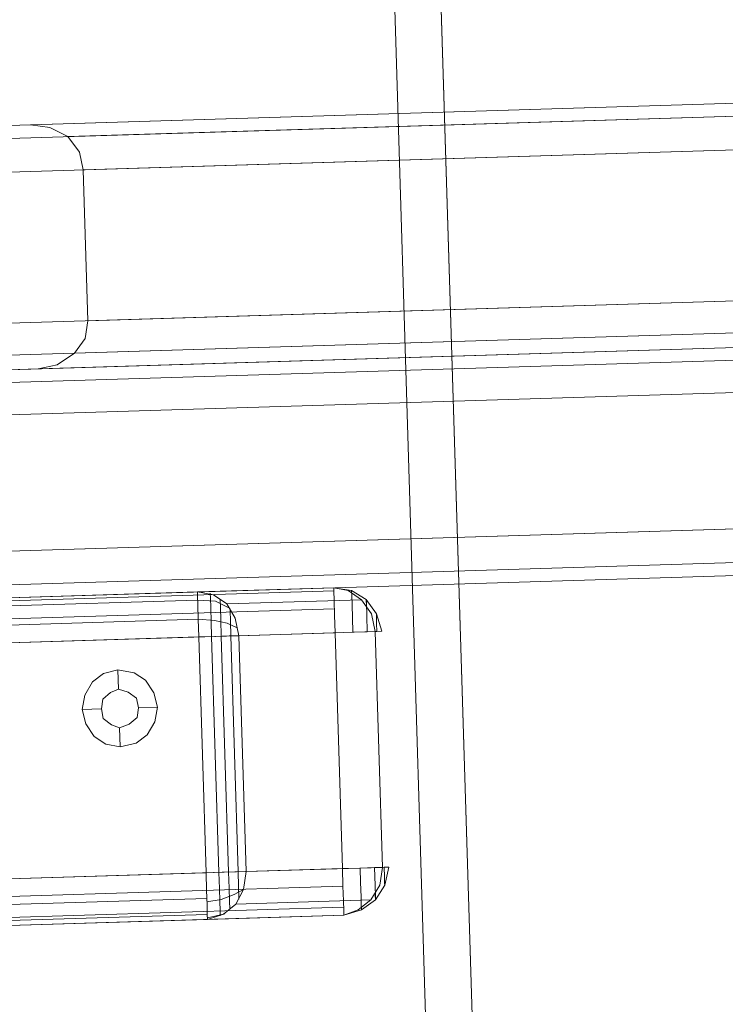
# Model space of a CAD drawing. Extents: x 147111805 to 147230536, y 410950310 to 411028142.
# Tile 8 of 85: x 147160980 to 147161073, y 410974387 to 410974517. Entities that reach past the tile are written whole.
import ezdxf

# ---------------------------------------------------------------- set-up
doc = ezdxf.new("R2010")
doc.units = 0
doc.header["$LTSCALE"] = 100
doc.layers.add('T--A9041--_VERHARDINGEN_Tegels', color=9, linetype='Continuous', transparency=0.3)
doc.layers.add('T--L9071--_TERREINMEUBILAIR_Stoelen', color=1, linetype='Continuous')

# ---------------------------------------------------------------- blocks, each defined once
blk = doc.blocks.new('Picknicktafel 180x160cm')
at = {"layer": 'T--L9071--_TERREINMEUBILAIR_Stoelen', "lineweight": 0}
for p, q in [((198.64, 0), (198.64, 1589.12)), ((216.58, 0), (216.58, 1589.12)), ((194.21, 1588.06), (194.21, 1.06)), ((220.8, 1588.06), (220.8, 1.06)), ((192.52, 3.59), (192.52, 1585.53)), ((222.49, 3.59), (222.49, 1585.53)), ((149.45, 1311.32), (149.45, 1578.77)), ((149.45, 1578.77), (149.45, 1311.32)), ((150.51, 1578.77), (150.51, 1311.32)), ((153.25, 1578.77), (153.25, 1311.32)), ((155.58, 1311.32), (155.58, 1578.77)), ((186.61, 1578.77), (186.61, 1311.32)), ((186.61, 1578.77), (186.61, 1311.32)), ((189.77, 1578.77), (189.77, 1311.32)), ((192.1, 1578.77), (192.1, 1311.32)), ((192.52, 1311.32), (192.52, 1578.77)), ((149.45, 1329.26), (149.45, 1560.83)), ((150.09, 1560.83), (150.09, 1329.26)), ((152.2, 1560.83), (152.2, 1329.26)), ((155.58, 1329.26), (155.58, 1560.83)), ((155.58, 1560.83), (155.58, 1329.26)), ((186.61, 1329.26), (186.61, 1560.83)), ((188.93, 1560.83), (188.93, 1329.26)), ((191.46, 1560.83), (191.46, 1329.26)), ((192.52, 1329.26), (192.52, 1560.83)), ((192.52, 1560.83), (192.52, 1329.26)), ((192.52, 1540.57), (192.52, 48.55)), ((222.49, 1540.57), (222.49, 48.55)), ((194.21, 1538.03), (194.21, 51.08)), ((220.8, 1538.03), (220.8, 51.08)), ((198.64, 52.14), (198.64, 1537.19)), ((216.58, 1537.19), (216.58, 52.14)), ((228.61, 1452.33), (228.61, 1066.24)), ((248.46, 1066.24), (248.46, 1452.33)), ((224.39, 1450.22), (224.39, 1064.34)), ((252.89, 1450.22), (252.89, 1064.34)), ((222.49, 1445.36), (222.49, 1349.31)), ((222.49, 1059.48), (222.49, 1445.36)), ((254.58, 1349.31), (254.58, 1445.36)), ((254.58, 1445.36), (254.58, 1059.48)), ((222.49, 1349.31), (222.92, 1346.78)), ((222.49, 1349.31), (222.49, 963.43)), ((254.16, 1346.78), (254.58, 1349.31)), ((254.58, 963.43), (254.58, 1349.31)), ((254.58, 1349.31), (254.58, 1349.31)), ((222.92, 1346.78), (224.39, 1344.46)), ((252.89, 1344.46), (254.16, 1346.78)), ((175.63, 1344.46), (173.94, 1343.4)), ((177.53, 1344.88), (175.63, 1344.46)), ((179.43, 1344.46), (177.53, 1344.88)), ((177.53, 1344.88), (177.53, 1342.35)), ((181.12, 1343.4), (179.43, 1344.46)), ((224.39, 1344.46), (226.29, 1342.98)), ((224.39, 1344.46), (224.39, 958.58)), ((250.78, 1342.98), (252.89, 1344.46)), ((252.89, 1344.46), (252.89, 958.58)), ((173.94, 1343.4), (172.89, 1341.93)), ((182.17, 1341.93), (181.12, 1343.4)), ((226.29, 1342.98), (228.61, 1342.56)), ((228.61, 1342.56), (248.46, 1342.56)), ((228.61, 956.47), (228.61, 1342.56)), ((228.61, 1342.56), (228.61, 1342.56)), ((248.46, 1342.56), (250.78, 1342.98)), ((248.46, 1342.56), (248.46, 956.47)), ((172.89, 1341.93), (172.46, 1340.03)), ((175.42, 1341.08), (176.26, 1342.14)), ((176.26, 1342.14), (175.42, 1341.08)), ((176.26, 1342.14), (177.53, 1342.35)), ((177.53, 1342.35), (176.26, 1342.14)), ((177.53, 1342.35), (178.8, 1342.14)), ((178.8, 1342.14), (177.53, 1342.35)), ((178.8, 1342.14), (179.64, 1341.08)), ((179.64, 1341.08), (178.8, 1342.14)), ((182.6, 1340.03), (182.17, 1341.93)), ((172.46, 1340.03), (172.89, 1337.91)), ((172.46, 1340.03), (175, 1340.03)), ((175, 1340.03), (175.42, 1341.08)), ((175.42, 1341.08), (175, 1340.03)), ((175.42, 1338.76), (175, 1340.03)), ((175, 1340.03), (175, 1340.03)), ((175, 1340.03), (175.42, 1338.76)), ((179.64, 1341.08), (180.06, 1340.03)), ((180.06, 1340.03), (179.64, 1341.08)), ((180.06, 1340.03), (179.64, 1338.76)), ((179.64, 1338.76), (180.06, 1340.03)), ((180.06, 1340.03), (180.06, 1340.03)), ((182.6, 1340.03), (180.06, 1340.03)), ((182.17, 1337.91), (182.6, 1340.03)), ((182.6, 1340.03), (182.6, 1340.03)), ((176.26, 1337.7), (175.42, 1338.76)), ((175.42, 1338.76), (176.26, 1337.7)), ((179.64, 1338.76), (178.8, 1337.7)), ((178.8, 1337.7), (179.64, 1338.76)), ((172.89, 1337.91), (173.94, 1336.44)), ((177.53, 1337.49), (176.26, 1337.7)), ((176.26, 1337.7), (177.53, 1337.49)), ((178.8, 1337.7), (177.53, 1337.49)), ((177.53, 1337.49), (178.8, 1337.7)), ((177.53, 1334.96), (177.53, 1337.49)), ((181.12, 1336.44), (182.17, 1337.91)), ((173.94, 1336.44), (175.63, 1335.38)), ((179.43, 1335.38), (181.12, 1336.44)), ((175.63, 1335.38), (177.53, 1334.96)), ((177.53, 1334.96), (179.43, 1335.38)), ((149.45, 1329.26), (150.09, 1327.15)), ((149.45, 1329.26), (150.09, 1329.26)), ((149.45, 1311.32), (149.45, 1329.26)), ((149.67, 1329.26), (150.09, 1326.94)), ((150.09, 1329.26), (151.35, 1329.26)), ((151.35, 1329.26), (153.25, 1329.26)), ((151.78, 1329.26), (151.99, 1327.36)), ((153.25, 1329.26), (155.58, 1329.26)), ((155.58, 1327.15), (155.58, 1329.26)), ((155.58, 1329.26), (186.61, 1329.26)), ((186.61, 1329.26), (188.93, 1329.26)), ((186.61, 1329.26), (186.61, 1327.15)), ((188.93, 1329.26), (188.72, 1327.15)), ((188.93, 1329.26), (190.83, 1329.26)), ((190.83, 1329.26), (192.1, 1329.26)), ((191.46, 1329.26), (191.25, 1326.94)), ((192.1, 1329.26), (192.52, 1329.26)), ((192.1, 1327.15), (192.52, 1329.26)), ((192.52, 1329.26), (192.52, 1311.32)), ((149.88, 1327.57), (150.51, 1327.57)), ((150.09, 1327.15), (151.35, 1325.46)), ((150.51, 1327.57), (151.78, 1327.57)), ((151.78, 1327.57), (153.47, 1327.57)), ((151.99, 1327.36), (152.62, 1325.67)), ((153.47, 1327.57), (155.58, 1327.57)), ((186.61, 1327.57), (155.58, 1327.57)), ((155.58, 1325.25), (155.58, 1327.15)), ((186.61, 1327.57), (188.51, 1327.57)), ((186.61, 1327.15), (186.61, 1325.25)), ((188.72, 1327.15), (188.3, 1325.46)), ((188.51, 1327.57), (190.41, 1327.57)), ((191.25, 1326.94), (190.2, 1325.04)), ((190.41, 1327.57), (191.67, 1327.57)), ((190.83, 1325.46), (192.1, 1327.15)), ((191.67, 1327.57), (192.31, 1327.57)), ((150.72, 1326.3), (151.78, 1326.3)), ((151.78, 1326.3), (153.47, 1326.3)), ((152.62, 1325.67), (153.25, 1324.4)), ((153.47, 1326.3), (155.58, 1326.3)), ((186.61, 1326.3), (155.58, 1326.3)), ((186.61, 1326.3), (188.72, 1326.3)), ((188.72, 1326.3), (190.41, 1326.3)), ((190.41, 1326.3), (191.46, 1326.3)), ((151.35, 1325.46), (153.25, 1324.4)), ((151.35, 1325.46), (151.35, 1307.73)), ((151.99, 1325.04), (153.68, 1325.04)), ((153.25, 1324.4), (155.58, 1323.98)), ((153.68, 1325.04), (155.58, 1325.04)), ((155.58, 1323.98), (155.58, 1325.25)), ((186.61, 1325.04), (155.58, 1325.04)), ((186.61, 1325.25), (186.61, 1323.98)), ((186.61, 1325.04), (188.51, 1325.04)), ((186.61, 1323.98), (188.93, 1324.4)), ((188.3, 1325.46), (187.66, 1324.19)), ((188.51, 1325.04), (189.98, 1325.04)), ((188.93, 1324.4), (190.83, 1325.46)), ((190.83, 1307.73), (190.83, 1325.46)), ((155.58, 1323.98), (155.58, 1306.04)), ((186.61, 1323.98), (155.58, 1323.98)), ((186.61, 1306.04), (186.61, 1323.98)), ((150.09, 1309.42), (149.45, 1311.32)), ((150.09, 1311.32), (149.45, 1311.32)), ((149.45, 1311.32), (150.09, 1308.99)), ((151.35, 1311.32), (150.09, 1311.32)), ((153.25, 1311.32), (151.35, 1311.32)), ((155.58, 1311.32), (153.25, 1311.32)), ((186.61, 1311.32), (155.58, 1311.32)), ((155.58, 1311.32), (155.58, 1308.99)), ((188.93, 1311.32), (186.61, 1311.32)), ((186.61, 1308.99), (186.61, 1311.32)), ((190.83, 1311.32), (188.93, 1311.32)), ((192.1, 1311.32), (190.83, 1311.32)), ((192.52, 1311.32), (192.1, 1311.32)), ((192.52, 1311.32), (192.1, 1309.42)), ((192.52, 1311.32), (192.1, 1308.99)), ((151.35, 1307.73), (150.09, 1309.42)), ((150.09, 1308.99), (151.35, 1307.1)), ((150.72, 1308.99), (150.09, 1308.99)), ((151.78, 1308.99), (150.72, 1308.99)), ((153.68, 1308.99), (151.78, 1308.99)), ((155.58, 1308.99), (153.68, 1308.99)), ((155.58, 1308.99), (155.58, 1307.1)), ((186.61, 1307.1), (186.61, 1308.99)), ((188.51, 1308.99), (186.61, 1308.99)), ((190.2, 1308.99), (188.51, 1308.99)), ((191.46, 1308.99), (190.2, 1308.99)), ((192.1, 1309.42), (190.83, 1307.73)), ((192.1, 1308.99), (190.83, 1307.1)), ((192.1, 1308.99), (191.46, 1308.99)), ((191.88, 1308.99), (192.1, 1308.99)), ((153.25, 1306.46), (151.35, 1307.73)), ((190.83, 1307.73), (188.93, 1306.46)), ((151.35, 1307.1), (153.25, 1305.83)), ((151.78, 1307.1), (151.35, 1307.1)), ((151.35, 1307.1), (151.99, 1307.1)), ((153.25, 1307.1), (151.78, 1307.1)), ((155.58, 1307.1), (153.25, 1307.1)), ((155.58, 1306.04), (153.25, 1306.46)), ((155.58, 1307.1), (155.58, 1305.83)), ((186.61, 1305.83), (186.61, 1307.1)), ((188.72, 1307.1), (186.61, 1307.1)), ((188.93, 1306.46), (186.61, 1306.04)), ((190.41, 1307.1), (188.72, 1307.1)), ((190.83, 1307.1), (188.93, 1305.83)), ((189.98, 1307.1), (190.83, 1307.1)), ((190.83, 1307.1), (190.41, 1307.1)), ((153.25, 1305.83), (155.58, 1305.2)), ((153.47, 1305.83), (153.25, 1305.83)), ((153.25, 1305.83), (153.47, 1305.83)), ((154.31, 1305.83), (153.47, 1305.83)), ((153.47, 1305.83), (154.31, 1305.83)), ((155.58, 1305.83), (154.31, 1305.83)), ((154.31, 1305.83), (155.58, 1305.83)), ((155.58, 1305.2), (155.58, 1306.04)), ((155.58, 1306.04), (186.61, 1306.04)), ((155.58, 1306.04), (186.61, 1306.04)), ((155.58, 1305.83), (155.58, 1305.2)), ((155.58, 1305.83), (155.58, 1305.83)), ((186.61, 1306.04), (186.61, 1305.2)), ((186.61, 1305.2), (186.61, 1305.83)), ((188.93, 1305.83), (186.61, 1305.2)), ((186.61, 1305.83), (187.66, 1305.83)), ((187.66, 1305.83), (186.61, 1305.83)), ((186.61, 1305.83), (186.61, 1305.83)), ((187.66, 1305.83), (188.51, 1305.83)), ((188.51, 1305.83), (187.66, 1305.83)), ((188.51, 1305.83), (188.93, 1305.83)), ((188.93, 1305.83), (188.51, 1305.83)), ((6.12, 1300.97), (1794.09, 1300.97)), ((6.12, 1300.97), (1794.09, 1300.97)), ((1794.09, 1300.97), (6.12, 1300.97)), ((1794.09, 1300.97), (6.12, 1300.97)), ((6.12, 1294.85), (1794.09, 1294.85)), ((6.12, 1294.85), (1794.09, 1294.85)), ((1794.09, 1294.85), (6.12, 1294.85)), ((1794.09, 1294.85), (6.12, 1294.85))]:
    blk.add_line(p, q, dxfattribs=at)

msp = doc.modelspace()

# ---------------------------------------------------------------- hatches: boundary and pattern name
at = {"layer": 'T--A9041--_VERHARDINGEN_Tegels'}
h = msp.add_hatch(dxfattribs=at)
h.set_pattern_fill('ANSI37', color=256, scale=200, angle=45)
h.paths.add_polyline_path([(147171124.62, 410978496.78), (147171124.62, 410985174.11), (147175311.82, 410985174.11), (147179724.02, 410985174.11), (147179724.02, 410987548.17), (147175674.62, 410987550.95), (147175674.62, 410986269.38), (147173554.62, 410986269.38), (147173554.62, 410986569.38), (147175374.62, 410986569.38), (147175374.62, 410989649.38), (147175374.62, 410993004.29), (147173550.82, 410993004.29), (147173550.82, 410993134.34), (147165980.82, 410993134.34), (147159696.06, 410993137.17), (147159704.98, 410992687.69), (147159705.67, 410992652.7), (147159710.63, 410990922.45), (147159740.01, 410990923.04), (147159789.32, 410988438.53), (147159881.8, 410983779.44), (147160071.93, 410974201.33), (147160091.77, 410973201.53), (147160156.27, 410969952.17), (147160833.64, 410969965.61), (147162965.72, 410970007.93), (147169999.33, 410970147.55), (147172541.33, 410970198.01), (147177217.91, 410970290.83), (147177327.89, 410970293.02), (147177280.26, 410972692.54), (147177850.15, 410972703.86), (147179529.82, 410972737.2), (147180789.56, 410972762.42), (147181028.88, 410972767.33), (147181031.04, 410975911.55), (147179805.65, 410975912.4), (147178580.26, 410975912.4), (147178580.26, 410979449.11), (147177580.26, 410979449.11), (147177580.26, 410977681.17), (147177580.26, 410975913.24), (147171124.62, 410975913.24)])
h.paths.add_polyline_path([(147165184.98, 410982437.84), (147164184.98, 410982437.84), (147164184.98, 410983437.84), (147165184.98, 410983437.84)], flags=16)

# ---------------------------------------------------------------- block references
at = {"layer": 'T--L9071--_TERREINMEUBILAIR_Stoelen', "rotation": 91.75940092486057}
msp.add_blockref('Picknicktafel 180x160cm', (147162338.23, 410974289.75), dxfattribs=at)

doc.saveas('drawing.dxf')
